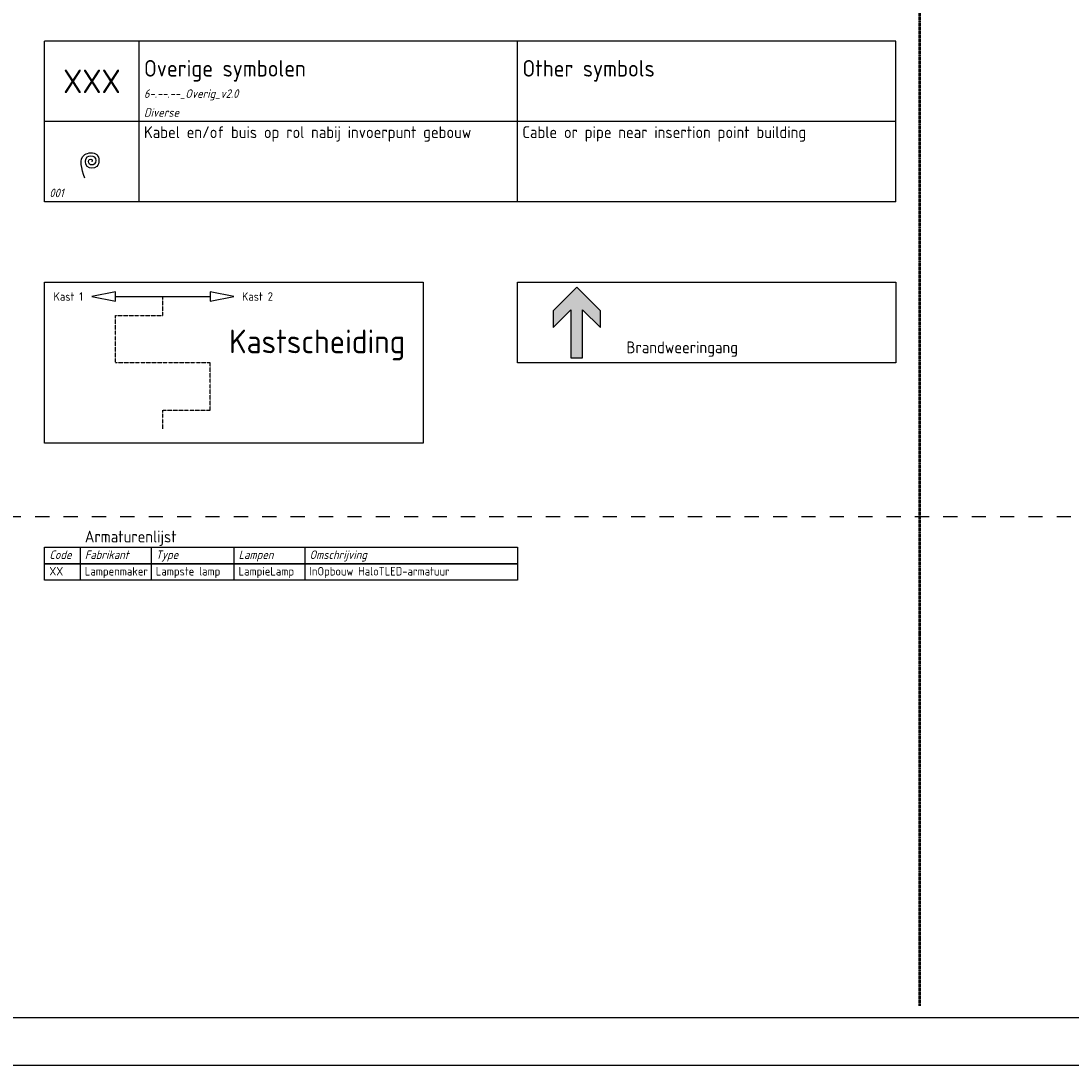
# Model space of a CAD drawing. Header units: millimetres. Extents: x 0 to 160900, y 0 to 84100.
# Tile 13 of 26: x 116500 to 138700, y 0 to 22076. Entities that reach past the tile are written whole.
import ezdxf
from ezdxf.enums import TextEntityAlignment as Align

# ---------------------------------------------------------------- set-up
doc = ezdxf.new("R2010")
doc.units = ezdxf.units.MM
for name, pattern in [('RVB_ALG_1xLong_1xDot', [12, 6, -3, 0, -3]), ('RVB_ALG_1xLong_1xShort', [15, 6, -3, 3, -3]), ('RVB_ALG_1xShort', [6, 3, -3])]:
    doc.linetypes.add(name, pattern=pattern)
for name, color, linetype in [('6-.--.--_Installaties_elektrotechnisch', 3, 'Continuous'), ('62.20.--_Laagspanning_algemeen', 3, 'Continuous'), ('63.11.--_Verlichting', 3, 'Continuous'), ('65.11.--_Brandmeldinstallatie', 3, 'Continuous'), ('RVB_ALG_RENVOOI', 2, 'Continuous')]:
    doc.layers.add(name, color=color, linetype=linetype)
doc.layers.add('RVB_ALG_VIEWPORT', color=200, linetype='Continuous', plot=False, transparency=0.5)
doc.styles.add('RVB_TXT', font='isocp.shx')

# ---------------------------------------------------------------- blocks, each defined once
blk = doc.blocks.new('*U171')
at = {"color": 0, "linetype": 'Continuous', "lineweight": -2, "transparency": 16777216}
blk.add_spline([(-1.5, -3.5), (-1.5, 1.5), (1, 1.5), (1, -1), (-1, -1), (-1, 1), (0.5, 1), (0.5, -0.5), (-0.5, -0.5), (-0.5, 0.5), (0, 0.5), (0, 0)], degree=3, dxfattribs=at)
at = {"color": 1, "linetype": 'Continuous', "lineweight": -2, "transparency": 16777216, "style": 'RVB_TXT'}
blk.add_attdef('E_TYPE', text='', height=1.8, dxfattribs=at).set_placement((6, 0), align=Align.MIDDLE_CENTER)
blk = doc.blocks.new('*U49')
at = {"linetype": 'Continuous', "lineweight": -2, "transparency": 16777216}
h = blk.add_hatch(color=0, dxfattribs=at)
h.dxf.hatch_style = 1
h.paths.add_polyline_path([(5, -5), (0, 0), (-5, -5), (-5, -8.54), (-1.25, -4.79), (-1.25, -15), (1.25, -15), (1.25, -4.79), (5, -8.54)])
at = {"color": 0, "linetype": 'Continuous', "lineweight": -2, "transparency": 16777216}
blk.add_lwpolyline([(5, -5), (0, 0), (-5, -5), (-5, -8.54), (-1.25, -4.79), (-1.25, -15), (1.25, -15), (1.25, -4.79), (5, -8.54)], close=True, dxfattribs=at)
blk = doc.blocks.new('*U51')
at = {"color": 0, "linetype": 'Continuous', "transparency": 16777216, "flags": 128}
blk.add_lwpolyline([(-10, 0), (-10, 1), (-15, 0), (-10, -1), (-10, 0), (10, 0), (10, -1), (15, 0), (10, 1), (10, 0)], dxfattribs=at)
at = {"color": 1, "linetype": 'Continuous', "lineweight": -2, "transparency": 16777216, "style": 'RVB_TXT'}
for tag, p in [('E_CODE_1', (-20, 0)), ('E_CODE_2', (20, 0))]:
    blk.add_attdef(tag, text='', height=1.8, dxfattribs=at).set_placement(p, align=Align.MIDDLE_CENTER)
blk = doc.blocks.new('*U48')
at = {"layer": '63.11.--_Verlichting', "color": 2, "linetype": 'ByBlock', "lineweight": -2, "transparency": 16777216}
for p, q in [((7.5, 0), (7.5, -3.5)), ((22.5, 0), (22.5, -3.5)), ((40, 0), (40, -3.5)), ((55, 0), (55, -3.5))]:
    blk.add_line(p, q, dxfattribs=at)
blk.add_lwpolyline([(0, 0), (100, 0), (100, -3.5), (0, -3.5)], close=True, dxfattribs=at)
at = {"layer": '63.11.--_Verlichting', "color": 1, "linetype": 'ByBlock', "lineweight": -2, "transparency": 16777216, "style": 'RVB_TXT'}
for tag, p in [('CODE', (1, -2.5)), ('FABRIKANT', (8.5, -2.5)), ('TYPE', (23.5, -2.5)), ('LAMPEN', (41, -2.5)), ('OMSCHRIJVING', (56, -2.5))]:
    blk.add_attdef(tag, p, '', height=1.8, dxfattribs=at)
blk = doc.blocks.new('*U47')
at = {"layer": '63.11.--_Verlichting', "color": 2, "linetype": 'ByBlock', "lineweight": -2, "transparency": 16777216}
for p, q in [((7.5, 3.5), (7.5, 0)), ((22.5, 3.5), (22.5, 0)), ((40, 3.5), (40, 0)), ((55, 3.5), (55, 0))]:
    blk.add_line(p, q, dxfattribs=at)
blk.add_lwpolyline([(0, 3.5), (100, 3.5), (100, 0), (0, 0)], close=True, dxfattribs=at)
at = {"layer": '63.11.--_Verlichting', "color": 2, "linetype": 'ByBlock', "lineweight": -2, "transparency": 16777216, "style": 'RVB_TXT'}
blk.add_text('Armaturenlijst', height=2.5, dxfattribs=at).set_placement((8.5, 4.5))
at = {"layer": '63.11.--_Verlichting', "color": 1, "linetype": 'ByBlock', "lineweight": -2, "transparency": 16777216, "style": 'RVB_TXT', "oblique": 15}
for s, p in [('Code', (1, 1)), ('Fabrikant', (8.5, 1)), ('Type', (23.5, 1)), ('Lampen', (41, 1)), ('Omschrijving', (56, 1))]:
    blk.add_text(s, height=1.8, dxfattribs=at).set_placement(p)
blk = doc.blocks.new('*U75')
at = {"layer": 'RVB_ALG_RENVOOI', "linetype": 'Continuous', "transparency": 16777216}
for p, q in [((0, 0), (0, 1700)), ((10000, 1700), (0, 1700)), ((2000, 0), (2000, 1700)), ((10000, 0), (10000, 1700)), ((18000, 1700), (10000, 1700)), ((18000, 0), (18000, 1700)), ((10000, 0), (0, 0)), ((18000, 0), (10000, 0))]:
    blk.add_line(p, q, dxfattribs=at)
at = {"layer": 'RVB_ALG_RENVOOI', "color": 3, "linetype": 'Continuous', "lineweight": 35, "transparency": 16777216, "style": 'RVB_TXT'}
for tag, p in [('E_TITEL_NL', (2100, 950)), ('E_TITEL_EN', (10100, 950))]:
    blk.add_attdef(tag, p, '', height=350, dxfattribs=at)
at = {"layer": 'RVB_ALG_RENVOOI', "color": 4, "linetype": 'Continuous', "lineweight": 50, "transparency": 16777216, "style": 'RVB_TXT'}
blk.add_attdef('E_ICODE', text='', height=500, dxfattribs=at).set_placement((1000, 850), align=Align.MIDDLE_CENTER)
at = {"layer": 'RVB_ALG_RENVOOI', "color": 254, "linetype": 'Continuous', "lineweight": 18, "transparency": 16777216, "style": 'RVB_TXT', "oblique": 15}
for tag, p in [('E_BLOCK', (2100, 500)), ('E_LAYER', (2100, 100))]:
    blk.add_attdef(tag, p, '', height=180, dxfattribs=at)
blk = doc.blocks.new('*U73')
at = {"layer": 'RVB_ALG_RENVOOI', "linetype": 'Continuous', "transparency": 16777216}
for p, q in [((0, 0), (0, 1700)), ((10000, 1700), (0, 1700)), ((2000, 0), (2000, 1700)), ((10000, 0), (10000, 1700)), ((18000, 1700), (10000, 1700)), ((18000, 0), (18000, 1700)), ((10000, 0), (0, 0)), ((18000, 0), (10000, 0))]:
    blk.add_line(p, q, dxfattribs=at)
at = {"layer": 'RVB_ALG_RENVOOI', "color": 2, "linetype": 'Continuous', "lineweight": 25, "transparency": 16777216, "style": 'RVB_TXT'}
for tag, p in [('E_OMS_NL_1', (2100, 1350)), ('E_OMS_EN_1', (10100, 1350)), ('E_OMS_NL_2', (2100, 900)), ('E_OMS_EN_2', (10100, 900))]:
    blk.add_attdef(tag, p, '', height=250, dxfattribs=at)
at = {"layer": 'RVB_ALG_RENVOOI', "color": 210, "linetype": 'Continuous', "lineweight": 18, "transparency": 16777216, "style": 'RVB_TXT', "oblique": 15}
for tag, p in [('E_OPM_NL_1', (2100, 500)), ('E_OPM_EN_1', (10100, 500)), ('E_OPM_NL_2', (2100, 100)), ('E_OPM_EN_2', (10100, 100))]:
    blk.add_attdef(tag, p, '', height=180, dxfattribs=at)
at = {"layer": 'RVB_ALG_RENVOOI', "color": 254, "linetype": 'Continuous', "lineweight": 18, "transparency": 16777216, "style": 'RVB_TXT', "oblique": 15}
blk.add_attdef('E_SYM_NR', (100, 100), '', height=180, dxfattribs=at)
blk = doc.blocks.new('*U91')
at = {"layer": 'RVB_ALG_VIEWPORT', "linetype": 'Continuous'}
for points in [[(-1609, 841), (-1609, 0), (0, 0), (0, 841)], [(-10, 10), (-1599, 10), (-1599, 831), (-10, 831)]]:
    blk.add_lwpolyline(points, close=True, dxfattribs=at)
at = {"layer": 'RVB_ALG_VIEWPORT', "linetype": 'RVB_ALG_1xShort', "flags": 128}
blk.add_lwpolyline([(-1599, 116), (-190, 116), (-190, 831)], dxfattribs=at)

msp = doc.modelspace()

# ---------------------------------------------------------------- linework, layer by layer
at = {"layer": '62.20.--_Laagspanning_algemeen', "color": 4, "linetype": 'RVB_ALG_1xLong_1xShort', "flags": 128}
msp.add_lwpolyline([(119500, 13450), (119500, 13850), (120500, 13850), (120500, 14850), (118500, 14850), (118500, 15850), (119500, 15850), (119500, 16250)], dxfattribs=at)
at = {"layer": 'RVB_ALG_RENVOOI', "color": 4, "linetype": 'RVB_ALG_1xLong_1xDot', "lineweight": 50, "flags": 128}
msp.add_lwpolyline([(135500, 82850), (135500, 1250)], dxfattribs=at)
at = {"layer": 'RVB_ALG_RENVOOI'}
for points in [[(117000, 16550), (125000, 16550), (125000, 13150), (117000, 13150)], [(127000, 16550), (135000, 16550), (135000, 14850), (127000, 14850)]]:
    msp.add_lwpolyline(points, close=True, dxfattribs=at)

# ---------------------------------------------------------------- block references
at = {"layer": '6-.--.--_Installaties_elektrotechnisch', "transparency": 16777216, "xscale": 100, "yscale": 100, "zscale": 100}
msp.add_blockref('*U171', (118000, 19100), dxfattribs=at)
at = {"layer": '62.20.--_Laagspanning_algemeen', "color": 4, "transparency": 16777216, "xscale": 100, "yscale": 100, "zscale": 100}
msp.add_blockref('*U51', (119500, 16250), dxfattribs=at).add_auto_attribs({'E_CODE_1': 'Kast 1', 'E_CODE_2': 'Kast 2'})
at = {"layer": '63.11.--_Verlichting', "xscale": 100, "yscale": 100, "zscale": 100}
msp.add_blockref('*U47', (117000, 10600), dxfattribs=at)
msp.add_blockref('*U48', (117000, 10600), dxfattribs=at).add_auto_attribs({'CODE': 'XX', 'FABRIKANT': 'Lampenmaker', 'TYPE': 'Lampste lamp', 'LAMPEN': 'LampieLamp', 'OMSCHRIJVING': 'InOpbouw HaloTLED-armatuur'})
at = {"layer": '65.11.--_Brandmeldinstallatie', "transparency": 16777216, "xscale": 100, "yscale": 100, "zscale": 100}
msp.add_blockref('*U49', (128250, 16450), dxfattribs=at)
at = {"layer": 'RVB_ALG_RENVOOI'}
for name, p, values in [('*U75', (117000, 19950), {'E_TITEL_NL': 'Overige symbolen', 'E_TITEL_EN': 'Other symbols', 'E_ICODE': 'XXX', 'E_BLOCK': '6-.--.--_Overig_v2.0', 'E_LAYER': 'Diverse'}), ('*U73', (117000, 18250), {'E_OMS_NL_1': 'Kabel en/of buis op rol nabij invoerpunt gebouw', 'E_OMS_EN_1': 'Cable or pipe near insertion point building', 'E_SYM_NR': '001'})]:
    msp.add_blockref(name, p, dxfattribs=at).add_auto_attribs(values)
at = {"layer": 'RVB_ALG_VIEWPORT', "xscale": 100, "yscale": 100, "zscale": 100}
msp.add_blockref('*U91', (160900, 0), dxfattribs=at)

# ---------------------------------------------------------------- texts
at = {"layer": '62.20.--_Laagspanning_algemeen', "color": 4, "style": 'RVB_TXT'}
msp.add_text('Kastscheiding', height=500, dxfattribs=at).set_placement((122762, 15300), align=Align.MIDDLE_CENTER)
at = {"layer": '65.11.--_Brandmeldinstallatie', "transparency": 16777216, "style": 'RVB_TXT'}
msp.add_text('Brandweeringang', height=250, dxfattribs=at).set_placement((130480, 15175), align=Align.MIDDLE_CENTER)

doc.saveas('drawing.dxf')
